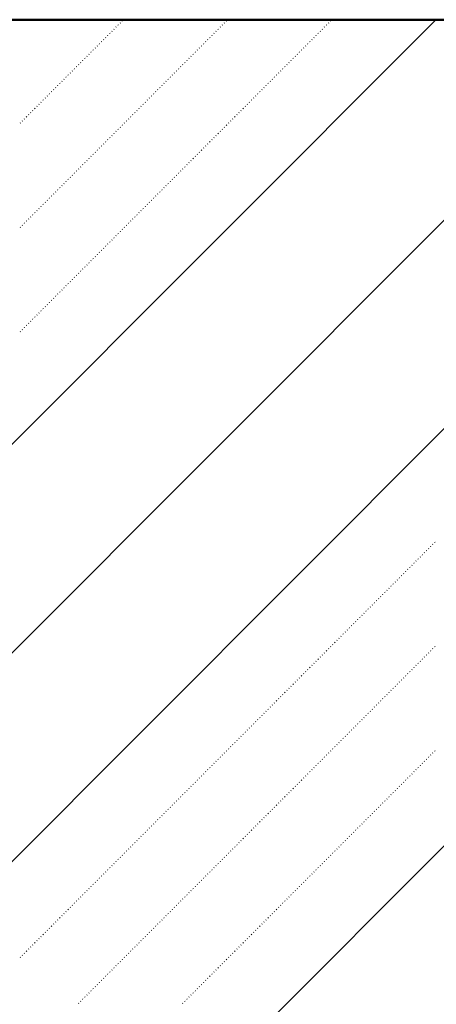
# Model space of a CAD drawing. Header units: millimetres. Extents: x 0 to 1260, y 0 to 297.
# Tile 68 of 104: x 270.27 to 273.81, y 127.41 to 135.76. Entities that reach past the tile are written whole.
import ezdxf

# ---------------------------------------------------------------- set-up
doc = ezdxf.new("R2010")
doc.units = ezdxf.units.MM
for name, pattern in [('K5LT32802', [0]), ('K5LT32806', [0]), ('K5LT_BASIC', [0])]:
    doc.linetypes.add(name, pattern=pattern)
doc.layers.add('Системный слой', color=7, linetype='Continuous')

# ---------------------------------------------------------------- blocks, each defined once
blk = doc.blocks.new('U90')
at = {"layer": 'Системный слой', "color": 7, "linetype": 'K5LT32802', "lineweight": 9}
for p, q in [((253.8862, 115.8396), (273.8022, 135.7555)), ((253.8862, 114.0718), (273.8862, 134.0718)), ((253.8862, 112.304), (273.8862, 132.304)), ((256.9832, 111.8654), (273.8862, 128.7685))]:
    blk.add_line(p, q, dxfattribs=at)
at = {"layer": 'Системный слой', "color": 7, "linetype": 'K5LT32806', "lineweight": 18}
for p, q in [((271.0858, 135.6908), (271.0893, 135.6943)), ((271.1035, 135.7085), (271.107, 135.712)), ((271.1212, 135.7261), (271.1247, 135.7297)), ((271.1388, 135.7438), (271.1424, 135.7474)), ((271.9697, 135.6908), (271.9732, 135.6943)), ((271.9874, 135.7085), (271.9909, 135.712)), ((272.005, 135.7261), (272.0086, 135.7297)), ((272.0227, 135.7438), (272.0263, 135.7474)), ((272.8536, 135.6908), (272.8571, 135.6943)), ((272.8712, 135.7085), (272.8748, 135.712)), ((272.8889, 135.7261), (272.8925, 135.7297)), ((272.9066, 135.7438), (272.9101, 135.7474)), ((270.9974, 135.6024), (271.001, 135.6059)), ((271.0151, 135.6201), (271.0186, 135.6236)), ((271.0328, 135.6378), (271.0363, 135.6413)), ((271.0504, 135.6554), (271.054, 135.659)), ((271.0681, 135.6731), (271.0717, 135.6766)), ((271.8813, 135.6024), (271.8848, 135.6059)), ((271.899, 135.6201), (271.9025, 135.6236)), ((271.9167, 135.6378), (271.9202, 135.6413)), ((271.9343, 135.6554), (271.9379, 135.659)), ((271.952, 135.6731), (271.9555, 135.6766)), ((272.7652, 135.6024), (272.7687, 135.6059)), ((272.7829, 135.6201), (272.7864, 135.6236)), ((272.8005, 135.6378), (272.8041, 135.6413)), ((272.8182, 135.6554), (272.8218, 135.659)), ((272.8359, 135.6731), (272.8394, 135.6766)), ((270.909, 135.514), (270.9126, 135.5175)), ((270.9267, 135.5317), (270.9302, 135.5352)), ((270.9444, 135.5494), (270.9479, 135.5529)), ((270.9621, 135.567), (270.9656, 135.5706)), ((270.9797, 135.5847), (270.9833, 135.5883)), ((271.7929, 135.514), (271.7964, 135.5175)), ((271.8106, 135.5317), (271.8141, 135.5352)), ((271.8283, 135.5494), (271.8318, 135.5529)), ((271.8459, 135.567), (271.8495, 135.5706)), ((271.8636, 135.5847), (271.8672, 135.5883)), ((272.6768, 135.514), (272.6803, 135.5175)), ((272.6945, 135.5317), (272.698, 135.5352)), ((272.7121, 135.5494), (272.7157, 135.5529)), ((272.7298, 135.567), (272.7334, 135.5706)), ((272.7475, 135.5847), (272.751, 135.5883)), ((270.8383, 135.4433), (270.8419, 135.4468)), ((270.856, 135.461), (270.8595, 135.4645)), ((270.8737, 135.4787), (270.8772, 135.4822)), ((270.8913, 135.4963), (270.8949, 135.4999)), ((271.7222, 135.4433), (271.7257, 135.4468)), ((271.7399, 135.461), (271.7434, 135.4645)), ((271.7576, 135.4787), (271.7611, 135.4822)), ((271.7752, 135.4963), (271.7788, 135.4999)), ((272.6061, 135.4433), (272.6096, 135.4468)), ((272.6238, 135.461), (272.6273, 135.4645)), ((272.6414, 135.4787), (272.645, 135.4822)), ((272.6591, 135.4963), (272.6627, 135.4999)), ((270.7499, 135.3549), (270.7535, 135.3584)), ((270.7676, 135.3726), (270.7711, 135.3761)), ((270.7853, 135.3903), (270.7888, 135.3938)), ((270.803, 135.4079), (270.8065, 135.4115)), ((270.8206, 135.4256), (270.8242, 135.4292)), ((271.6338, 135.3549), (271.6373, 135.3584)), ((271.6515, 135.3726), (271.655, 135.3761)), ((271.6692, 135.3903), (271.6727, 135.3938)), ((271.6868, 135.4079), (271.6904, 135.4115)), ((271.7045, 135.4256), (271.7081, 135.4292)), ((272.5177, 135.3549), (272.5212, 135.3584)), ((272.5354, 135.3726), (272.5389, 135.3761)), ((272.553, 135.3903), (272.5566, 135.3938)), ((272.5707, 135.4079), (272.5743, 135.4115)), ((272.5884, 135.4256), (272.5919, 135.4292)), ((270.6615, 135.2665), (270.6651, 135.2701)), ((270.6792, 135.2842), (270.6828, 135.2877)), ((270.6969, 135.3019), (270.7004, 135.3054)), ((270.7146, 135.3196), (270.7181, 135.3231)), ((270.7323, 135.3372), (270.7358, 135.3408)), ((271.5454, 135.2665), (271.549, 135.2701)), ((271.5631, 135.2842), (271.5666, 135.2877)), ((271.5808, 135.3019), (271.5843, 135.3054)), ((271.5985, 135.3196), (271.602, 135.3231)), ((271.6161, 135.3372), (271.6197, 135.3408)), ((272.4293, 135.2665), (272.4328, 135.2701)), ((272.447, 135.2842), (272.4505, 135.2877)), ((272.4647, 135.3019), (272.4682, 135.3054)), ((272.4823, 135.3196), (272.4859, 135.3231)), ((272.5, 135.3372), (272.5036, 135.3408)), ((270.5732, 135.1781), (270.5767, 135.1817)), ((270.5908, 135.1958), (270.5944, 135.1993)), ((270.6085, 135.2135), (270.612, 135.217)), ((270.6262, 135.2312), (270.6297, 135.2347)), ((270.6439, 135.2488), (270.6474, 135.2524)), ((271.457, 135.1781), (271.4606, 135.1817)), ((271.4747, 135.1958), (271.4782, 135.1993)), ((271.4924, 135.2135), (271.4959, 135.217)), ((271.5101, 135.2312), (271.5136, 135.2347)), ((271.5277, 135.2488), (271.5313, 135.2524)), ((272.3409, 135.1781), (272.3445, 135.1817)), ((272.3586, 135.1958), (272.3621, 135.1993)), ((272.3763, 135.2135), (272.3798, 135.217)), ((272.394, 135.2312), (272.3975, 135.2347)), ((272.4116, 135.2488), (272.4152, 135.2524)), ((270.5024, 135.1074), (270.506, 135.111)), ((270.5201, 135.1251), (270.5237, 135.1286)), ((270.5378, 135.1428), (270.5413, 135.1463)), ((270.5555, 135.1605), (270.559, 135.164)), ((271.3863, 135.1074), (271.3899, 135.111)), ((271.404, 135.1251), (271.4075, 135.1286)), ((271.4217, 135.1428), (271.4252, 135.1463)), ((271.4394, 135.1605), (271.4429, 135.164)), ((272.2702, 135.1074), (272.2737, 135.111)), ((272.2879, 135.1251), (272.2914, 135.1286)), ((272.3056, 135.1428), (272.3091, 135.1463)), ((272.3232, 135.1605), (272.3268, 135.164)), ((270.4141, 135.019), (270.4176, 135.0226)), ((270.4317, 135.0367), (270.4353, 135.0402)), ((270.4494, 135.0544), (270.4529, 135.0579)), ((270.4671, 135.0721), (270.4706, 135.0756)), ((270.4848, 135.0897), (270.4883, 135.0933)), ((271.2979, 135.019), (271.3015, 135.0226)), ((271.3156, 135.0367), (271.3191, 135.0402)), ((271.3333, 135.0544), (271.3368, 135.0579)), ((271.351, 135.0721), (271.3545, 135.0756)), ((271.3686, 135.0897), (271.3722, 135.0933)), ((272.1818, 135.019), (272.1854, 135.0226)), ((272.1995, 135.0367), (272.203, 135.0402)), ((272.2172, 135.0544), (272.2207, 135.0579)), ((272.2349, 135.0721), (272.2384, 135.0756)), ((272.2525, 135.0897), (272.2561, 135.0933)), ((270.3257, 134.9306), (270.3292, 134.9342)), ((270.3433, 134.9483), (270.3469, 134.9519)), ((270.361, 134.966), (270.3646, 134.9695)), ((270.3787, 134.9837), (270.3822, 134.9872)), ((270.3964, 135.0014), (270.3999, 135.0049)), ((271.2095, 134.9306), (271.2131, 134.9342)), ((271.2272, 134.9483), (271.2308, 134.9519)), ((271.2449, 134.966), (271.2484, 134.9695)), ((271.2626, 134.9837), (271.2661, 134.9872)), ((271.2803, 135.0014), (271.2838, 135.0049)), ((272.0934, 134.9306), (272.097, 134.9342)), ((272.1111, 134.9483), (272.1146, 134.9519)), ((272.1288, 134.966), (272.1323, 134.9695)), ((272.1465, 134.9837), (272.15, 134.9872)), ((272.1641, 135.0014), (272.1677, 135.0049)), ((270.2726, 134.8776), (270.2762, 134.8811)), ((270.2903, 134.8953), (270.2938, 134.8988)), ((270.308, 134.913), (270.3115, 134.9165)), ((271.1388, 134.8599), (271.1424, 134.8635)), ((271.1565, 134.8776), (271.16, 134.8811)), ((271.1742, 134.8953), (271.1777, 134.8988)), ((271.1919, 134.913), (271.1954, 134.9165)), ((272.0227, 134.8599), (272.0263, 134.8635)), ((272.0404, 134.8776), (272.0439, 134.8811)), ((272.0581, 134.8953), (272.0616, 134.8988)), ((272.0758, 134.913), (272.0793, 134.9165)), ((271.0504, 134.7715), (271.054, 134.7751)), ((271.0681, 134.7892), (271.0717, 134.7928)), ((271.0858, 134.8069), (271.0893, 134.8104)), ((271.1035, 134.8246), (271.107, 134.8281)), ((271.1212, 134.8423), (271.1247, 134.8458)), ((271.9343, 134.7715), (271.9379, 134.7751)), ((271.952, 134.7892), (271.9555, 134.7928)), ((271.9697, 134.8069), (271.9732, 134.8104)), ((271.9874, 134.8246), (271.9909, 134.8281)), ((272.005, 134.8423), (272.0086, 134.8458)), ((270.9621, 134.6832), (270.9656, 134.6867)), ((270.9797, 134.7008), (270.9833, 134.7044)), ((270.9974, 134.7185), (271.001, 134.7221)), ((271.0151, 134.7362), (271.0186, 134.7397)), ((271.0328, 134.7539), (271.0363, 134.7574)), ((271.8459, 134.6832), (271.8495, 134.6867)), ((271.8636, 134.7008), (271.8672, 134.7044)), ((271.8813, 134.7185), (271.8848, 134.7221)), ((271.899, 134.7362), (271.9025, 134.7397)), ((271.9167, 134.7539), (271.9202, 134.7574)), ((270.8737, 134.5948), (270.8772, 134.5983)), ((270.8913, 134.6124), (270.8949, 134.616)), ((270.909, 134.6301), (270.9126, 134.6337)), ((270.9267, 134.6478), (270.9302, 134.6513)), ((270.9444, 134.6655), (270.9479, 134.669)), ((271.7576, 134.5948), (271.7611, 134.5983)), ((271.7752, 134.6124), (271.7788, 134.616)), ((271.7929, 134.6301), (271.7964, 134.6337)), ((271.8106, 134.6478), (271.8141, 134.6513)), ((271.8283, 134.6655), (271.8318, 134.669)), ((270.803, 134.5241), (270.8065, 134.5276)), ((270.8206, 134.5417), (270.8242, 134.5453)), ((270.8383, 134.5594), (270.8419, 134.563)), ((270.856, 134.5771), (270.8595, 134.5806)), ((271.6868, 134.5241), (271.6904, 134.5276)), ((271.7045, 134.5417), (271.7081, 134.5453)), ((271.7222, 134.5594), (271.7257, 134.563)), ((271.7399, 134.5771), (271.7434, 134.5806)), ((270.7146, 134.4357), (270.7181, 134.4392)), ((270.7323, 134.4533), (270.7358, 134.4569)), ((270.7499, 134.471), (270.7535, 134.4746)), ((270.7676, 134.4887), (270.7711, 134.4922)), ((270.7853, 134.5064), (270.7888, 134.5099)), ((271.5985, 134.4357), (271.602, 134.4392)), ((271.6161, 134.4533), (271.6197, 134.4569)), ((271.6338, 134.471), (271.6373, 134.4746)), ((271.6515, 134.4887), (271.655, 134.4922)), ((271.6692, 134.5064), (271.6727, 134.5099)), ((270.6262, 134.3473), (270.6297, 134.3508)), ((270.6439, 134.365), (270.6474, 134.3685)), ((270.6615, 134.3826), (270.6651, 134.3862)), ((270.6792, 134.4003), (270.6828, 134.4039)), ((270.6969, 134.418), (270.7004, 134.4215)), ((271.5101, 134.3473), (271.5136, 134.3508)), ((271.5277, 134.365), (271.5313, 134.3685)), ((271.5454, 134.3826), (271.549, 134.3862)), ((271.5631, 134.4003), (271.5666, 134.4039)), ((271.5808, 134.418), (271.5843, 134.4215)), ((270.5378, 134.2589), (270.5413, 134.2624)), ((270.5555, 134.2766), (270.559, 134.2801)), ((270.5732, 134.2943), (270.5767, 134.2978)), ((270.5908, 134.3119), (270.5944, 134.3155)), ((270.6085, 134.3296), (270.612, 134.3331)), ((271.4217, 134.2589), (271.4252, 134.2624)), ((271.4394, 134.2766), (271.4429, 134.2801)), ((271.457, 134.2943), (271.4606, 134.2978)), ((271.4747, 134.3119), (271.4782, 134.3155)), ((271.4924, 134.3296), (271.4959, 134.3331)), ((270.4671, 134.1882), (270.4706, 134.1917)), ((270.4848, 134.2059), (270.4883, 134.2094)), ((270.5024, 134.2235), (270.506, 134.2271)), ((270.5201, 134.2412), (270.5237, 134.2448)), ((271.351, 134.1882), (271.3545, 134.1917)), ((271.3686, 134.2059), (271.3722, 134.2094)), ((271.3863, 134.2235), (271.3899, 134.2271)), ((271.404, 134.2412), (271.4075, 134.2448)), ((270.3787, 134.0998), (270.3822, 134.1033)), ((270.3964, 134.1175), (270.3999, 134.121)), ((270.4141, 134.1352), (270.4176, 134.1387)), ((270.4317, 134.1528), (270.4353, 134.1564)), ((270.4494, 134.1705), (270.4529, 134.174)), ((271.2626, 134.0998), (271.2661, 134.1033)), ((271.2803, 134.1175), (271.2838, 134.121)), ((271.2979, 134.1352), (271.3015, 134.1387)), ((271.3156, 134.1528), (271.3191, 134.1564)), ((271.3333, 134.1705), (271.3368, 134.174)), ((270.2903, 134.0114), (270.2938, 134.0149)), ((270.308, 134.0291), (270.3115, 134.0326)), ((270.3257, 134.0468), (270.3292, 134.0503)), ((270.3433, 134.0644), (270.3469, 134.068)), ((270.361, 134.0821), (270.3646, 134.0857)), ((271.1742, 134.0114), (271.1777, 134.0149)), ((271.1919, 134.0291), (271.1954, 134.0326)), ((271.2095, 134.0468), (271.2131, 134.0503)), ((271.2272, 134.0644), (271.2308, 134.068)), ((271.2449, 134.0821), (271.2484, 134.0857)), ((270.2726, 133.9937), (270.2762, 133.9973)), ((271.1035, 133.9407), (271.107, 133.9442)), ((271.1212, 133.9584), (271.1247, 133.9619)), ((271.1388, 133.9761), (271.1424, 133.9796)), ((271.1565, 133.9937), (271.16, 133.9973)), ((271.0151, 133.8523), (271.0186, 133.8558)), ((271.0328, 133.87), (271.0363, 133.8735)), ((271.0504, 133.8877), (271.054, 133.8912)), ((271.0681, 133.9053), (271.0717, 133.9089)), ((271.0858, 133.923), (271.0893, 133.9266)), ((270.9267, 133.7639), (270.9302, 133.7675)), ((270.9444, 133.7816), (270.9479, 133.7851)), ((270.9621, 133.7993), (270.9656, 133.8028)), ((270.9797, 133.817), (270.9833, 133.8205)), ((270.9974, 133.8346), (271.001, 133.8382)), ((270.8383, 133.6755), (270.8419, 133.6791)), ((270.856, 133.6932), (270.8595, 133.6967)), ((270.8737, 133.7109), (270.8772, 133.7144)), ((270.8913, 133.7286), (270.8949, 133.7321)), ((270.909, 133.7462), (270.9126, 133.7498)), ((270.7676, 133.6048), (270.7711, 133.6084)), ((270.7853, 133.6225), (270.7888, 133.626)), ((270.803, 133.6402), (270.8065, 133.6437)), ((270.8206, 133.6579), (270.8242, 133.6614)), ((270.6792, 133.5164), (270.6828, 133.52)), ((270.6969, 133.5341), (270.7004, 133.5376)), ((270.7146, 133.5518), (270.7181, 133.5553)), ((270.7323, 133.5695), (270.7358, 133.573)), ((270.7499, 133.5871), (270.7535, 133.5907)), ((270.5908, 133.428), (270.5944, 133.4316)), ((270.6085, 133.4457), (270.612, 133.4493)), ((270.6262, 133.4634), (270.6297, 133.4669)), ((270.6439, 133.4811), (270.6474, 133.4846)), ((270.6615, 133.4988), (270.6651, 133.5023)), ((270.5201, 133.3573), (270.5237, 133.3609)), ((270.5378, 133.375), (270.5413, 133.3785)), ((270.5555, 133.3927), (270.559, 133.3962)), ((270.5732, 133.4104), (270.5767, 133.4139)), ((270.4317, 133.2689), (270.4353, 133.2725)), ((270.4494, 133.2866), (270.4529, 133.2902)), ((270.4671, 133.3043), (270.4706, 133.3078)), ((270.4848, 133.322), (270.4883, 133.3255)), ((270.5024, 133.3397), (270.506, 133.3432)), ((270.3433, 133.1806), (270.3469, 133.1841)), ((270.361, 133.1982), (270.3646, 133.2018)), ((270.3787, 133.2159), (270.3822, 133.2194)), ((270.3964, 133.2336), (270.3999, 133.2371)), ((270.4141, 133.2513), (270.4176, 133.2548)), ((270.2726, 133.1098), (270.2762, 133.1134)), ((270.2903, 133.1275), (270.2938, 133.1311)), ((270.308, 133.1452), (270.3115, 133.1487)), ((270.3257, 133.1629), (270.3292, 133.1664)), ((273.7375, 131.2714), (273.741, 131.2749)), ((273.7551, 131.289), (273.7587, 131.2926)), ((273.7728, 131.3067), (273.7763, 131.3103)), ((273.7905, 131.3244), (273.794, 131.3279)), ((273.6491, 131.183), (273.6526, 131.1865)), ((273.6667, 131.2007), (273.6703, 131.2042)), ((273.6844, 131.2183), (273.688, 131.2219)), ((273.7021, 131.236), (273.7056, 131.2395)), ((273.7198, 131.2537), (273.7233, 131.2572)), ((273.5607, 131.0946), (273.5642, 131.0981)), ((273.5784, 131.1123), (273.5819, 131.1158)), ((273.596, 131.1299), (273.5996, 131.1335)), ((273.6137, 131.1476), (273.6172, 131.1512)), ((273.6314, 131.1653), (273.6349, 131.1688)), ((273.4723, 131.0062), (273.4758, 131.0097)), ((273.49, 131.0239), (273.4935, 131.0274)), ((273.5076, 131.0416), (273.5112, 131.0451)), ((273.5253, 131.0592), (273.5289, 131.0628)), ((273.543, 131.0769), (273.5465, 131.0805)), ((273.4016, 130.9355), (273.4051, 130.939)), ((273.4193, 130.9532), (273.4228, 130.9567)), ((273.4369, 130.9708), (273.4405, 130.9744)), ((273.4546, 130.9885), (273.4581, 130.9921)), ((273.3132, 130.8471), (273.3167, 130.8506)), ((273.3309, 130.8648), (273.3344, 130.8683)), ((273.3485, 130.8825), (273.3521, 130.886)), ((273.3662, 130.9001), (273.3698, 130.9037)), ((273.3839, 130.9178), (273.3874, 130.9214)), ((273.2248, 130.7587), (273.2283, 130.7623)), ((273.2425, 130.7764), (273.246, 130.7799)), ((273.2602, 130.7941), (273.2637, 130.7976)), ((273.2778, 130.8117), (273.2814, 130.8153)), ((273.2955, 130.8294), (273.299, 130.833)), ((273.1364, 130.6703), (273.1399, 130.6739)), ((273.1541, 130.688), (273.1576, 130.6915)), ((273.1718, 130.7057), (273.1753, 130.7092)), ((273.1894, 130.7234), (273.193, 130.7269)), ((273.2071, 130.741), (273.2107, 130.7446)), ((273.0657, 130.5996), (273.0692, 130.6032)), ((273.0834, 130.6173), (273.0869, 130.6208)), ((273.1011, 130.635), (273.1046, 130.6385)), ((273.1187, 130.6527), (273.1223, 130.6562)), ((272.9773, 130.5112), (272.9808, 130.5148)), ((272.995, 130.5289), (272.9985, 130.5324)), ((273.0127, 130.5466), (273.0162, 130.5501)), ((273.0303, 130.5643), (273.0339, 130.5678)), ((273.048, 130.5819), (273.0516, 130.5855)), ((272.8889, 130.4228), (272.8925, 130.4264)), ((272.9066, 130.4405), (272.9101, 130.4441)), ((272.9243, 130.4582), (272.9278, 130.4617)), ((272.942, 130.4759), (272.9455, 130.4794)), ((272.9596, 130.4936), (272.9632, 130.4971)), ((273.7728, 130.4228), (273.7763, 130.4264)), ((273.7905, 130.4405), (273.794, 130.4441)), ((272.8182, 130.3521), (272.8218, 130.3557)), ((272.8359, 130.3698), (272.8394, 130.3733)), ((272.8536, 130.3875), (272.8571, 130.391)), ((272.8712, 130.4052), (272.8748, 130.4087)), ((273.7021, 130.3521), (273.7056, 130.3557)), ((273.7198, 130.3698), (273.7233, 130.3733)), ((273.7375, 130.3875), (273.741, 130.391)), ((273.7551, 130.4052), (273.7587, 130.4087)), ((272.7298, 130.2637), (272.7334, 130.2673)), ((272.7475, 130.2814), (272.751, 130.285)), ((272.7652, 130.2991), (272.7687, 130.3026)), ((272.7829, 130.3168), (272.7864, 130.3203)), ((272.8005, 130.3345), (272.8041, 130.338)), ((273.6137, 130.2637), (273.6172, 130.2673)), ((273.6314, 130.2814), (273.6349, 130.285)), ((273.6491, 130.2991), (273.6526, 130.3026)), ((273.6667, 130.3168), (273.6703, 130.3203)), ((273.6844, 130.3345), (273.688, 130.338)), ((272.6414, 130.1754), (272.645, 130.1789)), ((272.6591, 130.193), (272.6627, 130.1966)), ((272.6768, 130.2107), (272.6803, 130.2142)), ((272.6945, 130.2284), (272.698, 130.2319)), ((272.7121, 130.2461), (272.7157, 130.2496)), ((273.5253, 130.1754), (273.5289, 130.1789)), ((273.543, 130.193), (273.5465, 130.1966)), ((273.5607, 130.2107), (273.5642, 130.2142)), ((273.5784, 130.2284), (273.5819, 130.2319)), ((273.596, 130.2461), (273.5996, 130.2496)), ((272.553, 130.087), (272.5566, 130.0905)), ((272.5707, 130.1046), (272.5743, 130.1082)), ((272.5884, 130.1223), (272.5919, 130.1259)), ((272.6061, 130.14), (272.6096, 130.1435)), ((272.6238, 130.1577), (272.6273, 130.1612)), ((273.4369, 130.087), (273.4405, 130.0905)), ((273.4546, 130.1046), (273.4581, 130.1082)), ((273.4723, 130.1223), (273.4758, 130.1259)), ((273.49, 130.14), (273.4935, 130.1435)), ((273.5076, 130.1577), (273.5112, 130.1612)), ((272.4823, 130.0163), (272.4859, 130.0198)), ((272.5, 130.0339), (272.5036, 130.0375)), ((272.5177, 130.0516), (272.5212, 130.0551)), ((272.5354, 130.0693), (272.5389, 130.0728)), ((273.3662, 130.0163), (273.3698, 130.0198)), ((273.3839, 130.0339), (273.3874, 130.0375)), ((273.4016, 130.0516), (273.4051, 130.0551)), ((273.4193, 130.0693), (273.4228, 130.0728)), ((272.394, 129.9279), (272.3975, 129.9314)), ((272.4116, 129.9455), (272.4152, 129.9491)), ((272.4293, 129.9632), (272.4328, 129.9668)), ((272.447, 129.9809), (272.4505, 129.9844)), ((272.4647, 129.9986), (272.4682, 130.0021)), ((273.2778, 129.9279), (273.2814, 129.9314)), ((273.2955, 129.9455), (273.299, 129.9491)), ((273.3132, 129.9632), (273.3167, 129.9668)), ((273.3309, 129.9809), (273.3344, 129.9844)), ((273.3485, 129.9986), (273.3521, 130.0021)), ((272.3056, 129.8395), (272.3091, 129.843)), ((272.3232, 129.8572), (272.3268, 129.8607)), ((272.3409, 129.8748), (272.3445, 129.8784)), ((272.3586, 129.8925), (272.3621, 129.896)), ((272.3763, 129.9102), (272.3798, 129.9137)), ((273.1894, 129.8395), (273.193, 129.843)), ((273.2071, 129.8572), (273.2107, 129.8607)), ((273.2248, 129.8748), (273.2283, 129.8784)), ((273.2425, 129.8925), (273.246, 129.896)), ((273.2602, 129.9102), (273.2637, 129.9137)), ((272.2349, 129.7688), (272.2384, 129.7723)), ((272.2525, 129.7864), (272.2561, 129.79)), ((272.2702, 129.8041), (272.2737, 129.8077)), ((272.2879, 129.8218), (272.2914, 129.8253)), ((273.1187, 129.7688), (273.1223, 129.7723)), ((273.1364, 129.7864), (273.1399, 129.79)), ((273.1541, 129.8041), (273.1576, 129.8077)), ((273.1718, 129.8218), (273.1753, 129.8253)), ((272.1465, 129.6804), (272.15, 129.6839)), ((272.1641, 129.6981), (272.1677, 129.7016)), ((272.1818, 129.7157), (272.1854, 129.7193)), ((272.1995, 129.7334), (272.203, 129.7369)), ((272.2172, 129.7511), (272.2207, 129.7546)), ((273.0303, 129.6804), (273.0339, 129.6839)), ((273.048, 129.6981), (273.0516, 129.7016)), ((273.0657, 129.7157), (273.0692, 129.7193)), ((273.0834, 129.7334), (273.0869, 129.7369)), ((273.1011, 129.7511), (273.1046, 129.7546)), ((272.0581, 129.592), (272.0616, 129.5955)), ((272.0758, 129.6097), (272.0793, 129.6132)), ((272.0934, 129.6273), (272.097, 129.6309)), ((272.1111, 129.645), (272.1146, 129.6486)), ((272.1288, 129.6627), (272.1323, 129.6662)), ((272.942, 129.592), (272.9455, 129.5955)), ((272.9596, 129.6097), (272.9632, 129.6132)), ((272.9773, 129.6273), (272.9808, 129.6309)), ((272.995, 129.645), (272.9985, 129.6486)), ((273.0127, 129.6627), (273.0162, 129.6662)), ((271.9697, 129.5036), (271.9732, 129.5071)), ((271.9874, 129.5213), (271.9909, 129.5248)), ((272.005, 129.539), (272.0086, 129.5425)), ((272.0227, 129.5566), (272.0263, 129.5602)), ((272.0404, 129.5743), (272.0439, 129.5778)), ((272.8536, 129.5036), (272.8571, 129.5071)), ((272.8712, 129.5213), (272.8748, 129.5248)), ((272.8889, 129.539), (272.8925, 129.5425)), ((272.9066, 129.5566), (272.9101, 129.5602)), ((272.9243, 129.5743), (272.9278, 129.5778)), ((273.7375, 129.5036), (273.741, 129.5071)), ((273.7551, 129.5213), (273.7587, 129.5248)), ((273.7728, 129.539), (273.7763, 129.5425)), ((273.7905, 129.5566), (273.794, 129.5602)), ((271.899, 129.4329), (271.9025, 129.4364)), ((271.9167, 129.4506), (271.9202, 129.4541)), ((271.9343, 129.4682), (271.9379, 129.4718)), ((271.952, 129.4859), (271.9555, 129.4895)), ((272.7829, 129.4329), (272.7864, 129.4364)), ((272.8005, 129.4506), (272.8041, 129.4541)), ((272.8182, 129.4682), (272.8218, 129.4718)), ((272.8359, 129.4859), (272.8394, 129.4895)), ((273.6667, 129.4329), (273.6703, 129.4364)), ((273.6844, 129.4506), (273.688, 129.4541)), ((273.7021, 129.4682), (273.7056, 129.4718)), ((273.7198, 129.4859), (273.7233, 129.4895)), ((271.8106, 129.3445), (271.8141, 129.348)), ((271.8283, 129.3622), (271.8318, 129.3657)), ((271.8459, 129.3799), (271.8495, 129.3834)), ((271.8636, 129.3975), (271.8672, 129.4011)), ((271.8813, 129.4152), (271.8848, 129.4187)), ((272.6945, 129.3445), (272.698, 129.348)), ((272.7121, 129.3622), (272.7157, 129.3657)), ((272.7298, 129.3799), (272.7334, 129.3834)), ((272.7475, 129.3975), (272.751, 129.4011)), ((272.7652, 129.4152), (272.7687, 129.4187)), ((273.5784, 129.3445), (273.5819, 129.348)), ((273.596, 129.3622), (273.5996, 129.3657)), ((273.6137, 129.3799), (273.6172, 129.3834)), ((273.6314, 129.3975), (273.6349, 129.4011)), ((273.6491, 129.4152), (273.6526, 129.4187)), ((271.7222, 129.2561), (271.7257, 129.2597)), ((271.7399, 129.2738), (271.7434, 129.2773)), ((271.7576, 129.2915), (271.7611, 129.295)), ((271.7752, 129.3091), (271.7788, 129.3127)), ((271.7929, 129.3268), (271.7964, 129.3304)), ((272.6061, 129.2561), (272.6096, 129.2597)), ((272.6238, 129.2738), (272.6273, 129.2773)), ((272.6414, 129.2915), (272.645, 129.295)), ((272.6591, 129.3091), (272.6627, 129.3127)), ((272.6768, 129.3268), (272.6803, 129.3304)), ((273.49, 129.2561), (273.4935, 129.2597)), ((273.5076, 129.2738), (273.5112, 129.2773)), ((273.5253, 129.2915), (273.5289, 129.295)), ((273.543, 129.3091), (273.5465, 129.3127)), ((273.5607, 129.3268), (273.5642, 129.3304)), ((271.6515, 129.1854), (271.655, 129.1889)), ((271.6692, 129.2031), (271.6727, 129.2066)), ((271.6868, 129.2208), (271.6904, 129.2243)), ((271.7045, 129.2384), (271.7081, 129.242)), ((272.5354, 129.1854), (272.5389, 129.1889)), ((272.553, 129.2031), (272.5566, 129.2066)), ((272.5707, 129.2208), (272.5743, 129.2243)), ((272.5884, 129.2384), (272.5919, 129.242)), ((273.4193, 129.1854), (273.4228, 129.1889)), ((273.4369, 129.2031), (273.4405, 129.2066)), ((273.4546, 129.2208), (273.4581, 129.2243)), ((273.4723, 129.2384), (273.4758, 129.242)), ((271.5631, 129.097), (271.5666, 129.1006)), ((271.5808, 129.1147), (271.5843, 129.1182)), ((271.5985, 129.1324), (271.602, 129.1359)), ((271.6161, 129.15), (271.6197, 129.1536)), ((271.6338, 129.1677), (271.6373, 129.1713)), ((272.447, 129.097), (272.4505, 129.1006)), ((272.4647, 129.1147), (272.4682, 129.1182)), ((272.4823, 129.1324), (272.4859, 129.1359)), ((272.5, 129.15), (272.5036, 129.1536)), ((272.5177, 129.1677), (272.5212, 129.1713)), ((273.3309, 129.097), (273.3344, 129.1006)), ((273.3485, 129.1147), (273.3521, 129.1182)), ((273.3662, 129.1324), (273.3698, 129.1359)), ((273.3839, 129.15), (273.3874, 129.1536)), ((273.4016, 129.1677), (273.4051, 129.1713)), ((271.4747, 129.0086), (271.4782, 129.0122)), ((271.4924, 129.0263), (271.4959, 129.0298)), ((271.5101, 129.044), (271.5136, 129.0475)), ((271.5277, 129.0617), (271.5313, 129.0652)), ((271.5454, 129.0793), (271.549, 129.0829)), ((272.3586, 129.0086), (272.3621, 129.0122)), ((272.3763, 129.0263), (272.3798, 129.0298)), ((272.394, 129.044), (272.3975, 129.0475)), ((272.4116, 129.0617), (272.4152, 129.0652)), ((272.4293, 129.0793), (272.4328, 129.0829)), ((273.2425, 129.0086), (273.246, 129.0122)), ((273.2602, 129.0263), (273.2637, 129.0298)), ((273.2778, 129.044), (273.2814, 129.0475)), ((273.2955, 129.0617), (273.299, 129.0652)), ((273.3132, 129.0793), (273.3167, 129.0829)), ((271.3863, 128.9202), (271.3899, 128.9238)), ((271.404, 128.9379), (271.4075, 128.9415)), ((271.4217, 128.9556), (271.4252, 128.9591)), ((271.4394, 128.9733), (271.4429, 128.9768)), ((271.457, 128.9909), (271.4606, 128.9945)), ((272.2702, 128.9202), (272.2737, 128.9238)), ((272.2879, 128.9379), (272.2914, 128.9415)), ((272.3056, 128.9556), (272.3091, 128.9591)), ((272.3232, 128.9733), (272.3268, 128.9768)), ((272.3409, 128.9909), (272.3445, 128.9945)), ((273.1541, 128.9202), (273.1576, 128.9238)), ((273.1718, 128.9379), (273.1753, 128.9415)), ((273.1894, 128.9556), (273.193, 128.9591)), ((273.2071, 128.9733), (273.2107, 128.9768)), ((273.2248, 128.9909), (273.2283, 128.9945)), ((271.3156, 128.8495), (271.3191, 128.8531)), ((271.3333, 128.8672), (271.3368, 128.8707)), ((271.351, 128.8849), (271.3545, 128.8884)), ((271.3686, 128.9026), (271.3722, 128.9061)), ((272.1995, 128.8495), (272.203, 128.8531)), ((272.2172, 128.8672), (272.2207, 128.8707)), ((272.2349, 128.8849), (272.2384, 128.8884)), ((272.2525, 128.9026), (272.2561, 128.9061)), ((273.0834, 128.8495), (273.0869, 128.8531)), ((273.1011, 128.8672), (273.1046, 128.8707)), ((273.1187, 128.8849), (273.1223, 128.8884)), ((273.1364, 128.9026), (273.1399, 128.9061)), ((271.2272, 128.7611), (271.2308, 128.7647)), ((271.2449, 128.7788), (271.2484, 128.7824)), ((271.2626, 128.7965), (271.2661, 128.8)), ((271.2803, 128.8142), (271.2838, 128.8177)), ((271.2979, 128.8319), (271.3015, 128.8354)), ((272.1111, 128.7611), (272.1146, 128.7647)), ((272.1288, 128.7788), (272.1323, 128.7824)), ((272.1465, 128.7965), (272.15, 128.8)), ((272.1641, 128.8142), (272.1677, 128.8177)), ((272.1818, 128.8319), (272.1854, 128.8354)), ((272.995, 128.7611), (272.9985, 128.7647)), ((273.0127, 128.7788), (273.0162, 128.7824)), ((273.0303, 128.7965), (273.0339, 128.8)), ((273.048, 128.8142), (273.0516, 128.8177)), ((273.0657, 128.8319), (273.0692, 128.8354)), ((271.1388, 128.6728), (271.1424, 128.6763)), ((271.1565, 128.6904), (271.16, 128.694)), ((271.1742, 128.7081), (271.1777, 128.7116)), ((271.1919, 128.7258), (271.1954, 128.7293)), ((271.2095, 128.7435), (271.2131, 128.747)), ((272.0227, 128.6728), (272.0263, 128.6763)), ((272.0404, 128.6904), (272.0439, 128.694)), ((272.0581, 128.7081), (272.0616, 128.7116)), ((272.0758, 128.7258), (272.0793, 128.7293)), ((272.0934, 128.7435), (272.097, 128.747)), ((272.9066, 128.6728), (272.9101, 128.6763)), ((272.9243, 128.6904), (272.9278, 128.694)), ((272.942, 128.7081), (272.9455, 128.7116)), ((272.9596, 128.7258), (272.9632, 128.7293)), ((272.9773, 128.7435), (272.9808, 128.747)), ((271.0504, 128.5844), (271.054, 128.5879)), ((271.0681, 128.602), (271.0717, 128.6056)), ((271.0858, 128.6197), (271.0893, 128.6233)), ((271.1035, 128.6374), (271.107, 128.6409)), ((271.1212, 128.6551), (271.1247, 128.6586)), ((271.9343, 128.5844), (271.9379, 128.5879)), ((271.952, 128.602), (271.9555, 128.6056)), ((271.9697, 128.6197), (271.9732, 128.6233)), ((271.9874, 128.6374), (271.9909, 128.6409)), ((272.005, 128.6551), (272.0086, 128.6586)), ((272.8182, 128.5844), (272.8218, 128.5879)), ((272.8359, 128.602), (272.8394, 128.6056)), ((272.8536, 128.6197), (272.8571, 128.6233)), ((272.8712, 128.6374), (272.8748, 128.6409)), ((272.8889, 128.6551), (272.8925, 128.6586)), ((270.9797, 128.5137), (270.9833, 128.5172)), ((270.9974, 128.5313), (271.001, 128.5349)), ((271.0151, 128.549), (271.0186, 128.5525)), ((271.0328, 128.5667), (271.0363, 128.5702)), ((271.8636, 128.5137), (271.8672, 128.5172)), ((271.8813, 128.5313), (271.8848, 128.5349)), ((271.899, 128.549), (271.9025, 128.5525)), ((271.9167, 128.5667), (271.9202, 128.5702)), ((272.7475, 128.5137), (272.751, 128.5172)), ((272.7652, 128.5313), (272.7687, 128.5349)), ((272.7829, 128.549), (272.7864, 128.5525)), ((272.8005, 128.5667), (272.8041, 128.5702)), ((270.8913, 128.4253), (270.8949, 128.4288)), ((270.909, 128.4429), (270.9126, 128.4465)), ((270.9267, 128.4606), (270.9302, 128.4642)), ((270.9444, 128.4783), (270.9479, 128.4818)), ((270.9621, 128.496), (270.9656, 128.4995)), ((271.7752, 128.4253), (271.7788, 128.4288)), ((271.7929, 128.4429), (271.7964, 128.4465)), ((271.8106, 128.4606), (271.8141, 128.4642)), ((271.8283, 128.4783), (271.8318, 128.4818)), ((271.8459, 128.496), (271.8495, 128.4995)), ((272.6591, 128.4253), (272.6627, 128.4288)), ((272.6768, 128.4429), (272.6803, 128.4465)), ((272.6945, 128.4606), (272.698, 128.4642)), ((272.7121, 128.4783), (272.7157, 128.4818)), ((272.7298, 128.496), (272.7334, 128.4995)), ((270.803, 128.3369), (270.8065, 128.3404)), ((270.8206, 128.3546), (270.8242, 128.3581)), ((270.8383, 128.3722), (270.8419, 128.3758)), ((270.856, 128.3899), (270.8595, 128.3934)), ((270.8737, 128.4076), (270.8772, 128.4111)), ((271.6868, 128.3369), (271.6904, 128.3404)), ((271.7045, 128.3546), (271.7081, 128.3581)), ((271.7222, 128.3722), (271.7257, 128.3758)), ((271.7399, 128.3899), (271.7434, 128.3934)), ((271.7576, 128.4076), (271.7611, 128.4111)), ((272.5707, 128.3369), (272.5743, 128.3404)), ((272.5884, 128.3546), (272.5919, 128.3581)), ((272.6061, 128.3722), (272.6096, 128.3758)), ((272.6238, 128.3899), (272.6273, 128.3934)), ((272.6414, 128.4076), (272.645, 128.4111)), ((270.7323, 128.2662), (270.7358, 128.2697)), ((270.7499, 128.2838), (270.7535, 128.2874)), ((270.7676, 128.3015), (270.7711, 128.3051)), ((270.7853, 128.3192), (270.7888, 128.3227)), ((271.6161, 128.2662), (271.6197, 128.2697)), ((271.6338, 128.2838), (271.6373, 128.2874)), ((271.6515, 128.3015), (271.655, 128.3051)), ((271.6692, 128.3192), (271.6727, 128.3227)), ((272.5, 128.2662), (272.5036, 128.2697)), ((272.5177, 128.2838), (272.5212, 128.2874)), ((272.5354, 128.3015), (272.5389, 128.3051)), ((272.553, 128.3192), (272.5566, 128.3227)), ((270.6439, 128.1778), (270.6474, 128.1813)), ((270.6615, 128.1955), (270.6651, 128.199)), ((270.6792, 128.2131), (270.6828, 128.2167)), ((270.6969, 128.2308), (270.7004, 128.2343)), ((270.7146, 128.2485), (270.7181, 128.252)), ((271.5277, 128.1778), (271.5313, 128.1813)), ((271.5454, 128.1955), (271.549, 128.199)), ((271.5631, 128.2131), (271.5666, 128.2167)), ((271.5808, 128.2308), (271.5843, 128.2343)), ((271.5985, 128.2485), (271.602, 128.252)), ((272.4116, 128.1778), (272.4152, 128.1813)), ((272.4293, 128.1955), (272.4328, 128.199)), ((272.447, 128.2131), (272.4505, 128.2167)), ((272.4647, 128.2308), (272.4682, 128.2343)), ((272.4823, 128.2485), (272.4859, 128.252)), ((270.5555, 128.0894), (270.559, 128.0929)), ((270.5732, 128.1071), (270.5767, 128.1106)), ((270.5908, 128.1247), (270.5944, 128.1283)), ((270.6085, 128.1424), (270.612, 128.146)), ((270.6262, 128.1601), (270.6297, 128.1636)), ((271.4394, 128.0894), (271.4429, 128.0929)), ((271.457, 128.1071), (271.4606, 128.1106)), ((271.4747, 128.1247), (271.4782, 128.1283)), ((271.4924, 128.1424), (271.4959, 128.146)), ((271.5101, 128.1601), (271.5136, 128.1636)), ((272.3232, 128.0894), (272.3268, 128.0929)), ((272.3409, 128.1071), (272.3445, 128.1106)), ((272.3586, 128.1247), (272.3621, 128.1283)), ((272.3763, 128.1424), (272.3798, 128.146)), ((272.394, 128.1601), (272.3975, 128.1636)), ((270.4671, 128.001), (270.4706, 128.0045)), ((270.4848, 128.0187), (270.4883, 128.0222)), ((270.5024, 128.0364), (270.506, 128.0399)), ((270.5201, 128.054), (270.5237, 128.0576)), ((270.5378, 128.0717), (270.5413, 128.0752)), ((271.351, 128.001), (271.3545, 128.0045)), ((271.3686, 128.0187), (271.3722, 128.0222)), ((271.3863, 128.0364), (271.3899, 128.0399)), ((271.404, 128.054), (271.4075, 128.0576)), ((271.4217, 128.0717), (271.4252, 128.0752)), ((272.2349, 128.001), (272.2384, 128.0045)), ((272.2525, 128.0187), (272.2561, 128.0222)), ((272.2702, 128.0364), (272.2737, 128.0399)), ((272.2879, 128.054), (272.2914, 128.0576)), ((272.3056, 128.0717), (272.3091, 128.0752)), ((270.3964, 127.9303), (270.3999, 127.9338)), ((270.4141, 127.948), (270.4176, 127.9515)), ((270.4317, 127.9656), (270.4353, 127.9692)), ((270.4494, 127.9833), (270.4529, 127.9869)), ((271.2803, 127.9303), (271.2838, 127.9338)), ((271.2979, 127.948), (271.3015, 127.9515)), ((271.3156, 127.9656), (271.3191, 127.9692)), ((271.3333, 127.9833), (271.3368, 127.9869)), ((272.1641, 127.9303), (272.1677, 127.9338)), ((272.1818, 127.948), (272.1854, 127.9515)), ((272.1995, 127.9656), (272.203, 127.9692)), ((272.2172, 127.9833), (272.2207, 127.9869)), ((270.308, 127.8419), (270.3115, 127.8454)), ((270.3257, 127.8596), (270.3292, 127.8631)), ((270.3433, 127.8773), (270.3469, 127.8808)), ((270.361, 127.8949), (270.3646, 127.8985)), ((270.3787, 127.9126), (270.3822, 127.9161)), ((271.1919, 127.8419), (271.1954, 127.8454)), ((271.2095, 127.8596), (271.2131, 127.8631)), ((271.2272, 127.8773), (271.2308, 127.8808)), ((271.2449, 127.8949), (271.2484, 127.8985)), ((271.2626, 127.9126), (271.2661, 127.9161)), ((272.0758, 127.8419), (272.0793, 127.8454)), ((272.0934, 127.8596), (272.097, 127.8631)), ((272.1111, 127.8773), (272.1146, 127.8808)), ((272.1288, 127.8949), (272.1323, 127.8985)), ((272.1465, 127.9126), (272.15, 127.9161)), ((270.2726, 127.8065), (270.2762, 127.8101)), ((270.2903, 127.8242), (270.2938, 127.8278)), ((271.1035, 127.7535), (271.107, 127.757)), ((271.1212, 127.7712), (271.1247, 127.7747)), ((271.1388, 127.7889), (271.1424, 127.7924)), ((271.1565, 127.8065), (271.16, 127.8101)), ((271.1742, 127.8242), (271.1777, 127.8278)), ((271.9874, 127.7535), (271.9909, 127.757)), ((272.005, 127.7712), (272.0086, 127.7747)), ((272.0227, 127.7889), (272.0263, 127.7924)), ((272.0404, 127.8065), (272.0439, 127.8101)), ((272.0581, 127.8242), (272.0616, 127.8278)), ((271.0328, 127.6828), (271.0363, 127.6863)), ((271.0504, 127.7005), (271.054, 127.704)), ((271.0681, 127.7182), (271.0717, 127.7217)), ((271.0858, 127.7358), (271.0893, 127.7394)), ((271.9167, 127.6828), (271.9202, 127.6863)), ((271.9343, 127.7005), (271.9379, 127.704)), ((271.952, 127.7182), (271.9555, 127.7217)), ((271.9697, 127.7358), (271.9732, 127.7394)), ((270.9444, 127.5944), (270.9479, 127.5979)), ((270.9621, 127.6121), (270.9656, 127.6156)), ((270.9797, 127.6298), (270.9833, 127.6333)), ((270.9974, 127.6474), (271.001, 127.651)), ((271.0151, 127.6651), (271.0186, 127.6687)), ((271.8283, 127.5944), (271.8318, 127.5979)), ((271.8459, 127.6121), (271.8495, 127.6156)), ((271.8636, 127.6298), (271.8672, 127.6333)), ((271.8813, 127.6474), (271.8848, 127.651)), ((271.899, 127.6651), (271.9025, 127.6687)), ((270.856, 127.506), (270.8595, 127.5096)), ((270.8737, 127.5237), (270.8772, 127.5272)), ((270.8913, 127.5414), (270.8949, 127.5449)), ((270.909, 127.5591), (270.9126, 127.5626)), ((270.9267, 127.5767), (270.9302, 127.5803)), ((271.7399, 127.506), (271.7434, 127.5096)), ((271.7576, 127.5237), (271.7611, 127.5272)), ((271.7752, 127.5414), (271.7788, 127.5449)), ((271.7929, 127.5591), (271.7964, 127.5626)), ((271.8106, 127.5767), (271.8141, 127.5803)), ((270.7676, 127.4176), (270.7711, 127.4212)), ((270.7853, 127.4353), (270.7888, 127.4389)), ((270.803, 127.453), (270.8065, 127.4565)), ((270.8206, 127.4707), (270.8242, 127.4742)), ((270.8383, 127.4883), (270.8419, 127.4919)), ((271.6515, 127.4176), (271.655, 127.4212)), ((271.6692, 127.4353), (271.6727, 127.4389)), ((271.6868, 127.453), (271.6904, 127.4565)), ((271.7045, 127.4707), (271.7081, 127.4742)), ((271.7222, 127.4883), (271.7257, 127.4919))]:
    blk.add_line(p, q, dxfattribs=at)

msp = doc.modelspace()

# ---------------------------------------------------------------- linework, layer by layer
at = {"layer": 'Системный слой', "color": 7, "linetype": 'K5LT_BASIC', "lineweight": 50}
msp.add_line((233.38516, 135.7555), (273.88623, 135.7555), dxfattribs=at)

# ---------------------------------------------------------------- block references
at = {"layer": 'Системный слой'}
msp.add_blockref('U90', (0, 0), dxfattribs=at)

doc.saveas('drawing.dxf')
